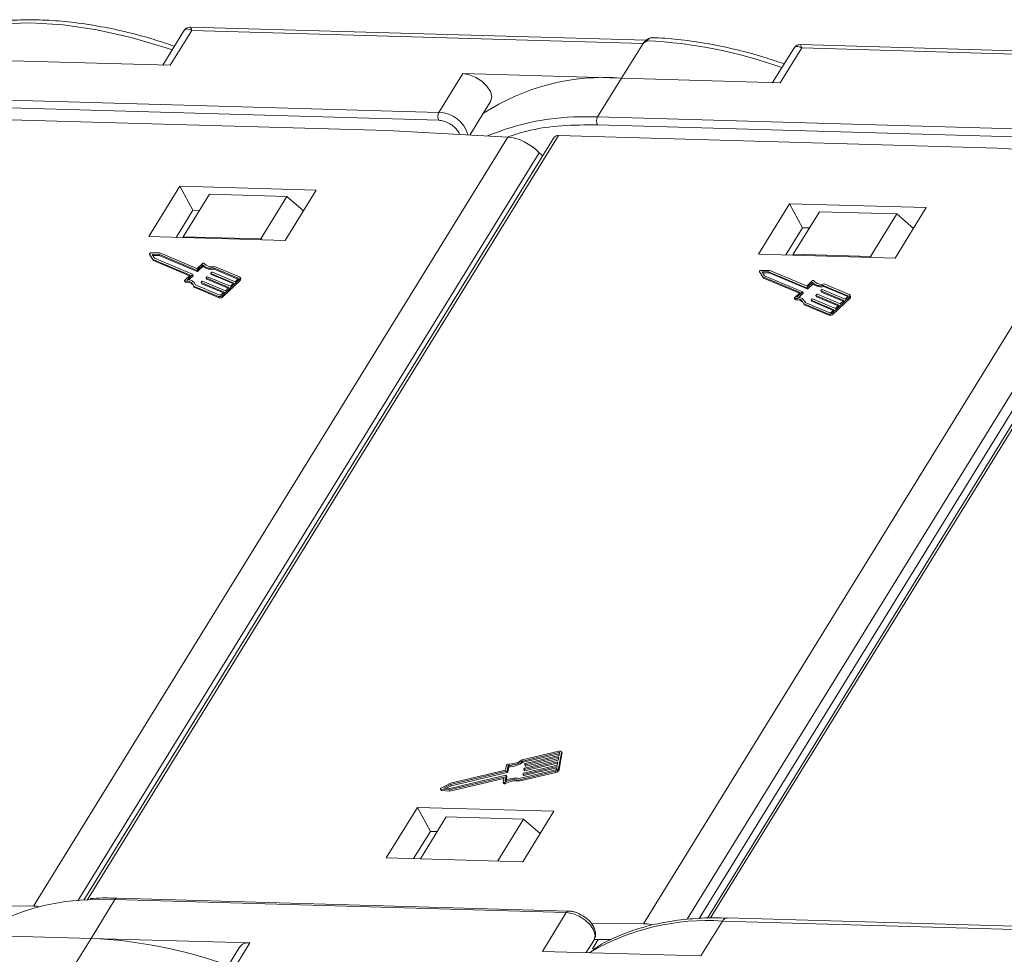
# Model space of a CAD drawing. Header units: millimetres. Extents: x 2854 to 4324, y 357 to 1390.
# Tile 36 of 45: x 3788 to 3849, y 1271 to 1329. Entities that reach past the tile are written whole.
import ezdxf

# ---------------------------------------------------------------- set-up
doc = ezdxf.new("R2010")
doc.units = ezdxf.units.MM

msp = doc.modelspace()

# ---------------------------------------------------------------- linework, layer by layer
at = {"color": 7, "linetype": 'Continuous', "lineweight": 15}
for p, q in [((3826.923, 1327.929), (3798.322, 1328.751)), ((3797.9, 1328.517), (3796.575, 1326.368)), ((3797.048, 1326.355), (3798.398, 1328.544)), ((3798.398, 1328.544), (3826.718, 1327.73)), ((3826.718, 1327.73), (3825.369, 1325.54)), ((3826.957, 1327.896), (3826.718, 1327.73)), ((3836.177, 1327.416), (3834.852, 1325.268)), ((3835.325, 1325.254), (3836.675, 1327.443)), ((3865.2, 1326.829), (3836.599, 1327.651)), ((3836.675, 1327.443), (3864.995, 1326.629)), ((3787.092, 1326.641), (3797.048, 1326.355)), ((3815.412, 1325.827), (3813.912, 1323.394)), ((3825.369, 1325.54), (3815.412, 1325.827)), ((3823.869, 1323.108), (3825.369, 1325.54)), ((3825.369, 1325.54), (3835.325, 1325.254)), ((3785.578, 1323.713), (3813.898, 1322.899)), ((3813.912, 1323.394), (3785.592, 1324.208)), ((3815.844, 1321.973), (3817.146, 1324.086)), ((3823.869, 1323.108), (3823.163, 1323.117)), ((3852.189, 1322.294), (3823.869, 1323.108)), ((3783.134, 1323.041), (3810.688, 1322.249)), ((3823.855, 1322.613), (3852.175, 1321.799)), ((3818.236, 1321.845), (3788.47, 1273.56)), ((3821.151, 1321.832), (3791.625, 1273.935)), ((3791.825, 1273.947), (3821.411, 1321.94)), ((3810.688, 1322.249), (3818.236, 1321.845)), ((3821.411, 1321.94), (3848.965, 1321.148)), ((3791.243, 1273.905), (3820.192, 1320.866)), ((3856.512, 1320.745), (3826.747, 1272.46)), ((3860.285, 1320.707), (3830.762, 1272.815)), ((3830.961, 1272.826), (3860.545, 1320.815)), ((3848.965, 1321.148), (3856.512, 1320.745)), ((3829.481, 1272.741), (3858.469, 1319.765)), ((3859.034, 1319.496), (3830.239, 1272.785)), ((3797.642, 1318.762), (3795.693, 1315.599)), ((3806.212, 1318.515), (3797.642, 1318.762)), ((3797.642, 1318.762), (3798.457, 1317.253)), ((3799.515, 1318.262), (3797.865, 1315.586)), ((3804.371, 1318.123), (3799.515, 1318.262)), ((3802.721, 1315.447), (3804.371, 1318.123)), ((3804.262, 1315.353), (3806.212, 1318.515)), ((3804.371, 1318.123), (3805.408, 1317.212)), ((3835.919, 1317.661), (3833.97, 1314.499)), ((3844.489, 1317.415), (3835.919, 1317.661)), ((3835.919, 1317.661), (3836.733, 1316.152)), ((3798.457, 1317.253), (3797.407, 1315.55)), ((3798.885, 1317.24), (3798.457, 1317.253)), ((3837.792, 1317.162), (3836.142, 1314.486)), ((3842.648, 1317.022), (3837.792, 1317.162)), ((3840.998, 1314.346), (3842.648, 1317.022)), ((3842.539, 1314.253), (3844.489, 1317.415)), ((3842.648, 1317.022), (3843.685, 1316.111)), ((3836.733, 1316.152), (3835.684, 1314.45)), ((3837.162, 1316.14), (3836.733, 1316.152)), ((3795.693, 1315.599), (3804.262, 1315.353)), ((3797.865, 1315.586), (3797.861, 1315.537)), ((3802.721, 1315.447), (3797.865, 1315.586)), ((3802.78, 1315.396), (3802.721, 1315.447)), ((3795.751, 1314.494), (3795.792, 1314.419)), ((3795.752, 1314.493), (3795.954, 1314.165)), ((3795.793, 1314.417), (3795.752, 1314.493)), ((3795.792, 1314.419), (3795.793, 1314.417)), ((3795.793, 1314.417), (3795.995, 1314.09)), ((3796.39, 1314.577), (3795.832, 1314.569)), ((3796.319, 1314.488), (3795.909, 1314.482)), ((3795.909, 1314.482), (3796.057, 1314.241)), ((3795.955, 1314.406), (3796.359, 1314.412)), ((3798.701, 1313.486), (3796.319, 1314.488)), ((3796.359, 1314.412), (3796.319, 1314.488)), ((3796.359, 1314.412), (3798.742, 1313.41)), ((3798.709, 1313.601), (3796.39, 1314.577)), ((3833.97, 1314.499), (3842.539, 1314.253)), ((3836.142, 1314.486), (3836.138, 1314.437)), ((3840.998, 1314.346), (3836.142, 1314.486)), ((3795.954, 1314.165), (3798.294, 1313.181)), ((3795.995, 1314.09), (3795.954, 1314.165)), ((3795.995, 1314.09), (3798.251, 1313.141)), ((3796.057, 1314.241), (3798.44, 1313.239)), ((3799.08, 1313.816), (3798.743, 1313.498)), ((3799.066, 1313.911), (3798.751, 1313.614)), ((3799.12, 1313.741), (3799.08, 1313.816)), ((3799.168, 1313.915), (3799.162, 1313.925)), ((3799.162, 1313.925), (3799.168, 1313.915)), ((3841.056, 1314.295), (3840.998, 1314.346)), ((3798.294, 1313.181), (3797.956, 1312.863)), ((3798.438, 1313.21), (3798.101, 1312.892)), ((3798.479, 1313.134), (3798.438, 1313.21)), ((3798.487, 1313.158), (3798.446, 1313.233)), ((3798.742, 1313.41), (3798.701, 1313.486)), ((3798.784, 1313.423), (3798.743, 1313.498)), ((3798.784, 1313.423), (3799.12, 1313.741)), ((3799.595, 1313.291), (3799.635, 1313.216)), ((3801.035, 1312.683), (3799.601, 1313.286)), ((3799.642, 1313.21), (3799.601, 1313.286)), ((3799.603, 1313.315), (3799.647, 1313.356)), ((3799.642, 1313.21), (3800.992, 1312.643)), ((3799.688, 1313.368), (3801.122, 1312.765)), ((3801.3, 1312.988), (3799.756, 1313.637)), ((3799.797, 1313.561), (3799.756, 1313.637)), ((3799.797, 1313.561), (3801.297, 1312.931)), ((3801.387, 1313.07), (3799.819, 1313.73)), ((3834.028, 1313.394), (3834.069, 1313.318)), ((3834.029, 1313.393), (3834.231, 1313.065)), ((3834.069, 1313.317), (3834.029, 1313.393)), ((3834.069, 1313.318), (3834.069, 1313.317)), ((3834.069, 1313.317), (3834.271, 1312.989)), ((3834.666, 1313.477), (3834.109, 1313.468)), ((3834.595, 1313.387), (3834.185, 1313.381)), ((3834.185, 1313.381), (3834.334, 1313.14)), ((3834.232, 1313.306), (3834.636, 1313.312)), ((3836.978, 1312.385), (3834.595, 1313.387)), ((3834.636, 1313.312), (3834.595, 1313.387)), ((3834.636, 1313.312), (3837.019, 1312.31)), ((3836.986, 1312.501), (3834.666, 1313.477)), ((3797.94, 1312.816), (3797.981, 1312.741)), ((3798.014, 1312.727), (3797.974, 1312.802)), ((3798.212, 1312.882), (3798.479, 1313.134)), ((3798.631, 1312.579), (3798.59, 1312.655)), ((3798.623, 1312.567), (3800.167, 1311.917)), ((3798.985, 1312.715), (3799.025, 1312.64)), ((3800.425, 1312.107), (3798.991, 1312.71)), ((3799.032, 1312.634), (3798.991, 1312.71)), ((3798.993, 1312.738), (3799.037, 1312.78)), ((3799.032, 1312.634), (3800.382, 1312.066)), ((3799.078, 1312.792), (3800.512, 1312.189)), ((3799.29, 1313.003), (3799.33, 1312.928)), ((3800.73, 1312.395), (3799.296, 1312.998)), ((3799.337, 1312.922), (3799.296, 1312.998)), ((3799.298, 1313.027), (3799.342, 1313.068)), ((3799.337, 1312.922), (3800.687, 1312.354)), ((3799.383, 1313.08), (3800.817, 1312.477)), ((3800.33, 1311.909), (3801.375, 1312.897)), ((3800.37, 1311.833), (3801.416, 1312.821)), ((3800.817, 1312.477), (3801.035, 1312.683)), ((3801.122, 1312.765), (3801.296, 1312.93)), ((3801.315, 1312.96), (3801.3, 1312.988)), ((3801.375, 1312.897), (3801.416, 1312.821)), ((3801.466, 1312.962), (3801.425, 1313.037)), ((3834.231, 1313.065), (3836.57, 1312.081)), ((3834.271, 1312.989), (3834.231, 1313.065)), ((3834.271, 1312.989), (3836.528, 1312.041)), ((3834.334, 1313.14), (3836.717, 1312.138)), ((3837.357, 1312.716), (3837.02, 1312.398)), ((3837.343, 1312.811), (3837.028, 1312.513)), ((3837.061, 1312.322), (3837.397, 1312.64)), ((3837.397, 1312.64), (3837.357, 1312.716)), ((3837.444, 1312.814), (3837.439, 1312.825)), ((3837.439, 1312.824), (3837.444, 1312.815)), ((3839.664, 1311.97), (3838.096, 1312.629)), ((3798.512, 1312.495), (3800.08, 1311.835)), ((3798.552, 1312.419), (3798.512, 1312.495)), ((3798.552, 1312.419), (3800.121, 1311.76)), ((3800.25, 1311.942), (3800.425, 1312.107)), ((3800.512, 1312.189), (3800.73, 1312.395)), ((3836.57, 1312.081), (3836.233, 1311.763)), ((3836.715, 1312.109), (3836.378, 1311.791)), ((3836.489, 1311.782), (3836.756, 1312.034)), ((3836.756, 1312.034), (3836.715, 1312.109)), ((3836.764, 1312.057), (3836.723, 1312.133)), ((3837.019, 1312.31), (3836.978, 1312.385)), ((3837.061, 1312.322), (3837.02, 1312.398)), ((3837.575, 1311.926), (3837.618, 1311.967)), ((3837.66, 1311.98), (3839.094, 1311.377)), ((3837.872, 1312.191), (3837.912, 1312.115)), ((3839.312, 1311.583), (3837.878, 1312.185)), ((3837.919, 1312.11), (3837.878, 1312.185)), ((3837.88, 1312.214), (3837.923, 1312.256)), ((3837.919, 1312.11), (3839.269, 1311.542)), ((3837.965, 1312.268), (3839.399, 1311.665)), ((3839.577, 1311.887), (3838.033, 1312.537)), ((3838.074, 1312.461), (3838.033, 1312.537)), ((3838.074, 1312.461), (3839.574, 1311.83)), ((3839.743, 1311.862), (3839.702, 1311.937)), ((3800.08, 1311.835), (3800.121, 1311.76)), ((3800.37, 1311.833), (3800.33, 1311.909)), ((3836.217, 1311.716), (3836.257, 1311.64)), ((3836.291, 1311.626), (3836.251, 1311.702)), ((3836.788, 1311.394), (3838.357, 1310.735)), ((3836.829, 1311.319), (3836.788, 1311.394)), ((3836.829, 1311.319), (3838.398, 1310.659)), ((3836.907, 1311.479), (3836.867, 1311.554)), ((3836.9, 1311.466), (3838.444, 1310.817)), ((3837.262, 1311.615), (3837.302, 1311.539)), ((3838.702, 1311.006), (3837.268, 1311.609)), ((3837.309, 1311.534), (3837.268, 1311.609)), ((3837.27, 1311.638), (3837.313, 1311.679)), ((3837.309, 1311.534), (3838.659, 1310.966)), ((3837.355, 1311.692), (3838.789, 1311.089)), ((3837.567, 1311.903), (3837.607, 1311.827)), ((3839.007, 1311.294), (3837.573, 1311.897)), ((3837.614, 1311.822), (3837.573, 1311.897)), ((3837.614, 1311.822), (3838.964, 1311.254)), ((3838.606, 1310.808), (3839.652, 1311.796)), ((3838.647, 1310.733), (3839.693, 1311.721)), ((3839.094, 1311.377), (3839.312, 1311.583)), ((3839.399, 1311.665), (3839.573, 1311.829)), ((3839.592, 1311.86), (3839.577, 1311.887)), ((3839.652, 1311.796), (3839.693, 1311.721)), ((3838.357, 1310.735), (3838.398, 1310.659)), ((3838.527, 1310.842), (3838.702, 1311.006)), ((3838.647, 1310.733), (3838.606, 1310.808)), ((3838.789, 1311.089), (3839.007, 1311.294)), ((3821.44, 1283.293), (3819.127, 1282.745)), ((3819.148, 1282.669), (3821.425, 1283.208)), ((3819.189, 1282.593), (3821.465, 1283.133)), ((3819.314, 1282.426), (3821.428, 1282.927)), ((3821.444, 1283.011), (3819.33, 1282.51)), ((3821.428, 1282.927), (3821.389, 1282.716)), ((3821.404, 1282.195), (3821.592, 1283.208)), ((3821.465, 1283.133), (3821.425, 1283.208)), ((3821.475, 1283.18), (3821.444, 1283.011)), ((3821.445, 1282.12), (3821.632, 1283.132)), ((3821.626, 1283.182), (3821.585, 1283.257)), ((3821.592, 1283.208), (3821.632, 1283.132)), ((3818.145, 1282.421), (3818.085, 1282.094)), ((3818.19, 1282.059), (3818.25, 1282.385)), ((3818.231, 1281.983), (3818.291, 1282.309)), ((3818.25, 1282.385), (3818.291, 1282.309)), ((3819.148, 1282.669), (3819.189, 1282.593)), ((3819.205, 1281.835), (3821.319, 1282.336)), ((3821.334, 1282.421), (3819.22, 1281.92)), ((3819.259, 1282.131), (3821.374, 1282.632)), ((3821.389, 1282.716), (3819.275, 1282.215)), ((3819.297, 1282.482), (3819.289, 1282.44)), ((3819.29, 1282.432), (3819.331, 1282.356)), ((3819.3, 1282.055), (3821.357, 1282.543)), ((3819.314, 1282.426), (3819.355, 1282.35)), ((3819.355, 1282.35), (3821.412, 1282.838)), ((3821.319, 1282.336), (3821.288, 1282.167)), ((3821.374, 1282.632), (3821.334, 1282.421)), ((3814.557, 1280.855), (3817.978, 1281.666)), ((3818.11, 1281.778), (3814.596, 1280.945)), ((3818.085, 1282.094), (3814.635, 1281.277)), ((3814.643, 1281.198), (3818.157, 1282.031)), ((3814.684, 1281.123), (3818.197, 1281.955)), ((3817.998, 1281.627), (3817.978, 1281.666)), ((3818.075, 1281.437), (3818.135, 1281.763)), ((3818.175, 1281.696), (3818.134, 1281.772)), ((3818.134, 1281.465), (3818.176, 1281.688)), ((3818.135, 1281.763), (3818.176, 1281.688)), ((3818.157, 1282.031), (3818.197, 1281.955)), ((3818.231, 1281.983), (3818.19, 1282.059)), ((3818.893, 1281.479), (3821.206, 1282.027)), ((3818.933, 1281.404), (3821.247, 1281.952)), ((3821.221, 1282.111), (3818.945, 1281.572)), ((3819.187, 1281.892), (3819.179, 1281.849)), ((3819.181, 1281.841), (3819.221, 1281.766)), ((3819.205, 1281.835), (3819.245, 1281.76)), ((3819.242, 1282.187), (3819.234, 1282.145)), ((3819.235, 1282.137), (3819.276, 1282.061)), ((3819.245, 1281.76), (3821.302, 1282.247)), ((3819.259, 1282.131), (3819.3, 1282.055)), ((3821.206, 1282.027), (3821.247, 1281.952)), ((3821.445, 1282.12), (3821.404, 1282.195)), ((3814.635, 1281.277), (3814.043, 1280.972)), ((3814.208, 1280.974), (3814.643, 1281.198)), ((3814.371, 1280.962), (3814.684, 1281.123)), ((3814.597, 1280.78), (3817.99, 1281.583)), ((3814.643, 1281.198), (3814.684, 1281.123)), ((3818.003, 1281.651), (3817.946, 1281.346)), ((3817.948, 1281.33), (3817.989, 1281.254)), ((3818.063, 1281.252), (3818.023, 1281.328)), ((3818.933, 1281.404), (3818.893, 1281.479)), ((3814.002, 1280.908), (3814.043, 1280.833)), ((3814.029, 1280.894), (3814.557, 1280.855)), ((3814.069, 1280.819), (3814.029, 1280.894)), ((3814.069, 1280.819), (3814.597, 1280.78)), ((3814.596, 1280.945), (3814.208, 1280.974)), ((3814.597, 1280.78), (3814.557, 1280.855)), ((3812.556, 1279.762), (3810.606, 1276.599)), ((3821.125, 1279.515), (3812.556, 1279.762)), ((3812.556, 1279.762), (3813.37, 1278.253)), ((3819.176, 1276.353), (3821.125, 1279.515)), ((3814.368, 1279.165), (3812.749, 1276.538)), ((3814.368, 1279.165), (3819.224, 1279.025)), ((3817.605, 1276.398), (3819.224, 1279.025)), ((3819.224, 1279.025), (3820.262, 1278.114)), ((3812.32, 1276.55), (3813.37, 1278.253)), ((3813.37, 1278.253), (3813.798, 1278.24)), ((3810.606, 1276.599), (3819.176, 1276.353)), ((3791.859, 1273.949), (3793.577, 1273.97)), ((3792.078, 1271.537), (3793.577, 1273.97)), ((3793.577, 1273.97), (3821.897, 1273.155)), ((3822.043, 1273.254), (3793.723, 1274.068)), ((3788.47, 1273.56), (3785.203, 1273.576)), ((3821.897, 1273.155), (3820.398, 1270.723)), ((3826.747, 1272.46), (3823.48, 1272.475)), ((3830.355, 1270.437), (3831.704, 1272.626)), ((3831.704, 1272.626), (3883.692, 1271.131)), ((3883.984, 1271.328), (3831.996, 1272.823)), ((3832.004, 1272.822), (3831.996, 1272.823)), ((3782.121, 1271.823), (3792.078, 1271.537)), ((3792.078, 1271.537), (3790.728, 1269.348)), ((3802.035, 1271.251), (3792.078, 1271.537)), ((3800.685, 1269.061), (3802.035, 1271.251)), ((3823.157, 1270.644), (3823.632, 1271.415)), ((3823.912, 1271.47), (3823.548, 1270.879)), ((3824.735, 1271.466), (3823.644, 1271.471)), ((3801.386, 1270.979), (3799.885, 1268.546)), ((3820.398, 1270.723), (3830.355, 1270.437))]:
    msp.add_line(p, q, dxfattribs=at)
at = {"color": 7, "linetype": 'Continuous', "lineweight": 15, "flags": 128}
for points in [[(3797.158, 1327.314), (3796.792, 1327.439), (3794.593, 1328.096), (3792.428, 1328.58), (3790.319, 1328.886), (3788.29, 1329.01), (3786.363, 1328.951), (3784.559, 1328.709), (3782.896, 1328.288), (3781.394, 1327.692), (3780.068, 1326.926)], [(3826.957, 1327.896), (3826.944, 1327.904), (3826.932, 1327.91), (3826.922, 1327.914), (3826.913, 1327.916), (3826.905, 1327.915), (3826.899, 1327.912), (3826.899, 1327.912)], [(3817.146, 1324.086), (3817.166, 1324.121), (3817.219, 1324.393), (3817.135, 1324.711), (3816.925, 1325.04), (3816.61, 1325.346), (3816.225, 1325.596), (3815.811, 1325.762), (3815.412, 1325.827)], [(3795.752, 1314.493), (3795.749, 1314.503), (3795.75, 1314.515), (3795.757, 1314.528), (3795.768, 1314.541), (3795.782, 1314.552), (3795.799, 1314.561), (3795.816, 1314.567), (3795.832, 1314.569)], [(3799.066, 1313.911), (3799.078, 1313.921), (3799.092, 1313.929), (3799.107, 1313.935), (3799.122, 1313.938), (3799.135, 1313.939), (3799.147, 1313.937), (3799.156, 1313.932), (3799.162, 1313.925)], [(3798.44, 1313.239), (3798.443, 1313.237), (3798.446, 1313.234), (3798.447, 1313.231), (3798.448, 1313.227), (3798.447, 1313.223), (3798.445, 1313.218), (3798.442, 1313.214), (3798.438, 1313.21)], [(3799.601, 1313.286), (3799.598, 1313.288), (3799.595, 1313.291), (3799.594, 1313.294), (3799.593, 1313.298), (3799.594, 1313.302), (3799.596, 1313.306), (3799.599, 1313.311), (3799.603, 1313.315)], [(3834.029, 1313.393), (3834.026, 1313.403), (3834.027, 1313.415), (3834.034, 1313.428), (3834.045, 1313.441), (3834.059, 1313.452), (3834.075, 1313.461), (3834.093, 1313.466), (3834.109, 1313.468)], [(3797.974, 1312.802), (3797.961, 1312.803), (3797.95, 1312.806), (3797.942, 1312.812), (3797.938, 1312.82), (3797.937, 1312.83), (3797.94, 1312.841), (3797.947, 1312.852), (3797.956, 1312.863)], [(3798.64, 1312.56), (3798.64, 1312.561), (3798.631, 1312.579)], [(3798.991, 1312.71), (3798.988, 1312.712), (3798.985, 1312.714), (3798.984, 1312.718), (3798.983, 1312.721), (3798.984, 1312.726), (3798.986, 1312.73), (3798.989, 1312.734), (3798.993, 1312.738)], [(3799.296, 1312.998), (3799.293, 1313), (3799.29, 1313.002), (3799.289, 1313.006), (3799.288, 1313.01), (3799.289, 1313.014), (3799.291, 1313.018), (3799.294, 1313.022), (3799.298, 1313.027)], [(3801.296, 1312.93), (3801.304, 1312.938), (3801.31, 1312.947), (3801.314, 1312.956), (3801.315, 1312.964), (3801.315, 1312.971), (3801.312, 1312.978), (3801.307, 1312.984), (3801.3, 1312.988)], [(3801.387, 1313.07), (3801.408, 1313.058), (3801.423, 1313.041), (3801.431, 1313.021), (3801.433, 1312.999), (3801.428, 1312.974), (3801.416, 1312.948), (3801.398, 1312.922), (3801.375, 1312.897)], [(3837.343, 1312.811), (3837.355, 1312.821), (3837.369, 1312.829), (3837.384, 1312.835), (3837.398, 1312.838), (3837.412, 1312.839), (3837.424, 1312.836), (3837.433, 1312.832), (3837.439, 1312.824)], [(3836.717, 1312.138), (3836.72, 1312.136), (3836.723, 1312.134), (3836.724, 1312.13), (3836.724, 1312.126), (3836.724, 1312.122), (3836.722, 1312.118), (3836.719, 1312.114), (3836.715, 1312.109)], [(3837.878, 1312.185), (3837.874, 1312.187), (3837.872, 1312.19), (3837.871, 1312.194), (3837.87, 1312.197), (3837.871, 1312.202), (3837.873, 1312.206), (3837.876, 1312.21), (3837.88, 1312.214)], [(3839.664, 1311.97), (3839.685, 1311.957), (3839.7, 1311.941), (3839.708, 1311.921), (3839.71, 1311.898), (3839.705, 1311.873), (3839.693, 1311.847), (3839.675, 1311.821), (3839.652, 1311.796)], [(3836.251, 1311.702), (3836.238, 1311.702), (3836.227, 1311.706), (3836.219, 1311.712), (3836.215, 1311.72), (3836.214, 1311.73), (3836.217, 1311.741), (3836.224, 1311.752), (3836.233, 1311.763)], [(3836.917, 1311.459), (3836.917, 1311.46), (3836.907, 1311.479)], [(3837.268, 1311.609), (3837.264, 1311.611), (3837.262, 1311.614), (3837.261, 1311.617), (3837.26, 1311.621), (3837.261, 1311.625), (3837.263, 1311.63), (3837.266, 1311.634), (3837.27, 1311.638)], [(3837.573, 1311.897), (3837.569, 1311.899), (3837.567, 1311.902), (3837.566, 1311.905), (3837.565, 1311.909), (3837.566, 1311.913), (3837.568, 1311.918), (3837.571, 1311.922), (3837.575, 1311.926)], [(3839.573, 1311.829), (3839.581, 1311.838), (3839.587, 1311.847), (3839.59, 1311.855), (3839.592, 1311.863), (3839.592, 1311.871), (3839.589, 1311.878), (3839.584, 1311.883), (3839.577, 1311.887)], [(3821.425, 1283.208), (3821.436, 1283.21), (3821.446, 1283.21), (3821.456, 1283.209), (3821.464, 1283.206), (3821.47, 1283.201), (3821.474, 1283.195), (3821.475, 1283.188), (3821.475, 1283.18)], [(3821.44, 1283.293), (3821.474, 1283.298), (3821.505, 1283.299), (3821.533, 1283.294), (3821.557, 1283.285), (3821.575, 1283.271), (3821.587, 1283.253), (3821.593, 1283.232), (3821.592, 1283.208)], [(3819.289, 1282.44), (3819.289, 1282.436), (3819.29, 1282.433), (3819.292, 1282.43), (3819.295, 1282.427), (3819.299, 1282.426), (3819.303, 1282.425), (3819.308, 1282.425), (3819.314, 1282.426)], [(3817.978, 1281.666), (3817.983, 1281.666), (3817.988, 1281.667), (3817.993, 1281.666), (3817.997, 1281.664), (3818, 1281.662), (3818.002, 1281.659), (3818.003, 1281.655), (3818.003, 1281.651)], [(3818.135, 1281.763), (3818.135, 1281.767), (3818.134, 1281.771), (3818.132, 1281.774), (3818.129, 1281.776), (3818.125, 1281.778), (3818.121, 1281.779), (3818.115, 1281.779), (3818.11, 1281.778)], [(3819.179, 1281.849), (3819.179, 1281.845), (3819.18, 1281.842), (3819.182, 1281.839), (3819.185, 1281.837), (3819.189, 1281.835), (3819.194, 1281.834), (3819.199, 1281.834), (3819.205, 1281.835)], [(3819.234, 1282.145), (3819.234, 1282.141), (3819.235, 1282.137), (3819.237, 1282.134), (3819.24, 1282.132), (3819.244, 1282.13), (3819.249, 1282.13), (3819.254, 1282.13), (3819.259, 1282.131)], [(3818.023, 1281.328), (3818.008, 1281.321), (3817.993, 1281.317), (3817.979, 1281.315), (3817.967, 1281.317), (3817.957, 1281.321), (3817.95, 1281.327), (3817.946, 1281.336), (3817.946, 1281.346)], [(3817.989, 1281.254), (3817.991, 1281.252), (3817.998, 1281.245), (3818.008, 1281.241), (3818.02, 1281.24), (3818.034, 1281.242), (3818.049, 1281.246), (3818.063, 1281.252)], [(3814.029, 1280.894), (3814.015, 1280.897), (3814.006, 1280.904), (3814, 1280.913), (3814, 1280.925), (3814.005, 1280.938), (3814.014, 1280.95), (3814.027, 1280.962), (3814.043, 1280.972)], [(3821.897, 1273.155), (3822.296, 1273.091), (3822.711, 1272.925), (3823.096, 1272.675), (3823.411, 1272.369), (3823.621, 1272.039), (3823.704, 1271.722), (3823.652, 1271.45), (3823.632, 1271.415)], [(3831.996, 1272.823), (3831.996, 1272.823), (3831.917, 1272.811), (3831.84, 1272.774), (3831.768, 1272.711), (3831.704, 1272.626)], [(3823.345, 1270.638), (3823.353, 1270.643), (3823.438, 1270.699)]]:
    msp.add_lwpolyline(points, dxfattribs=at)
at = {"color": 7, "linetype": 'Continuous', "lineweight": 15}
for centre, radius, start, end in [((3825.561, 1298.798), 29.131, 70.1967, 87.25372), ((3824.252, 1311.781), 13.805, 85.36159, 123.29608), ((3814.382, 1323.133), 0.538, 150.95613, 205.74517), ((3813.874, 1321.485), 1.909, 15.00955, 88.85439), ((3822.935, 1307.679), 15.439, 89.1542, 112.78373), ((3824.339, 1322.847), 0.538, 150.95613, 205.74517), ((3821.375, 1321.661), 0.282, 82.73307, 142.65777), ((3820.863, 1321.522), 0.939, 224.37893, 243.40631), ((3799.571, 1314.305), 0.693, 224.85727, 285.46591), ((3799.627, 1314.286), 0.588, 217.86047, 289.03364), ((3798.711, 1313.528), 0.0436, 256.65876, 316.22204), ((3798.72, 1313.644), 0.0436, 256.65876, 316.22204), ((3798.752, 1313.453), 0.0436, 256.65876, 316.22204), ((3799.612, 1314.23), 0.693, 224.85727, 285.46591), ((3799.646, 1313.222), 0.0121, 209.18743, 249.41863), ((3799.678, 1313.326), 0.0436, 76.65876, 136.22204), ((3798.074, 1312.354), 0.459, 17.87163, 102.66726), ((3798.008, 1312.76), 0.0337, 214.61981, 280.50709), ((3798.092, 1312.185), 0.547, 42.50939, 98.19588), ((3798.156, 1312.398), 0.497, 19.88446, 96.34019), ((3798.467, 1313.152), 0.021, 304.18773, 16.79947), ((3799.036, 1312.645), 0.0121, 209.18743, 249.41863), ((3799.068, 1312.749), 0.0436, 76.65876, 136.22204), ((3799.341, 1312.934), 0.0121, 209.18743, 249.41863), ((3799.373, 1313.038), 0.0436, 76.65876, 136.22204), ((3801.345, 1312.926), 0.126, 304.18773, 16.79947), ((3837.848, 1313.205), 0.693, 224.85727, 285.46591), ((3837.889, 1313.129), 0.693, 224.85727, 285.46591), ((3837.904, 1313.186), 0.588, 217.86047, 289.03364), ((3800.187, 1312.002), 0.0872, 256.65876, 316.22204), ((3836.744, 1312.051), 0.021, 304.18773, 16.79947), ((3836.988, 1312.428), 0.0436, 256.65876, 316.22204), ((3836.996, 1312.543), 0.0436, 256.65876, 316.22204), ((3837.029, 1312.352), 0.0436, 256.65876, 316.22204), ((3837.65, 1311.937), 0.0436, 76.65876, 136.22204), ((3837.923, 1312.121), 0.0121, 209.18743, 249.41863), ((3837.955, 1312.225), 0.0436, 76.65876, 136.22204), ((3800.141, 1312.09), 0.262, 256.65876, 316.22204), ((3800.181, 1312.014), 0.262, 256.65876, 316.22204), ((3836.351, 1311.253), 0.459, 17.87163, 102.66726), ((3836.285, 1311.659), 0.0337, 214.61981, 280.50709), ((3836.369, 1311.085), 0.547, 42.50939, 98.19588), ((3836.433, 1311.297), 0.497, 19.88446, 96.34019), ((3837.313, 1311.545), 0.0121, 209.18743, 249.41863), ((3837.345, 1311.649), 0.0436, 76.65876, 136.22204), ((3837.618, 1311.833), 0.0121, 209.18743, 249.41863), ((3839.622, 1311.825), 0.126, 304.18773, 16.79947), ((3838.417, 1310.989), 0.262, 256.65876, 316.22204), ((3838.458, 1310.914), 0.262, 256.65876, 316.22204), ((3838.464, 1310.902), 0.0872, 256.65876, 316.22204), ((3821.562, 1283.148), 0.0725, 347.28267, 27.51386), ((3818.229, 1282.389), 0.0895, 85.73675, 159.43857), ((3818.309, 1283.859), 1.383, 266.96732, 306.27921), ((3818.233, 1284.001), 1.616, 270.62184, 304.50109), ((3818.273, 1283.925), 1.616, 270.62184, 304.50109), ((3819.338, 1282.467), 0.0436, 100.47925, 160.04254), ((3819.347, 1282.37), 0.021, 219.90183, 292.51357), ((3818.149, 1282.074), 0.0436, 280.47925, 340.04254), ((3818.164, 1281.691), 0.0121, 347.28267, 27.51386), ((3818.19, 1281.998), 0.0436, 280.47925, 340.04254), ((3819.228, 1281.877), 0.0436, 100.47925, 160.04254), ((3819.237, 1281.779), 0.021, 219.90183, 292.51357), ((3819.283, 1282.172), 0.0436, 100.47925, 160.04254), ((3819.292, 1282.075), 0.021, 219.90183, 292.51357), ((3821.158, 1282.284), 0.262, 280.47925, 340.04254), ((3821.206, 1282.197), 0.0872, 280.47925, 340.04254), ((3821.199, 1282.209), 0.262, 280.47925, 340.04254), ((3818.647, 1280.317), 1.188, 78.0397, 121.68332), ((3818.687, 1280.242), 1.188, 78.0397, 121.68332), ((3818.701, 1280.268), 1.326, 79.41771, 118.19154), ((3814.068, 1280.849), 0.0299, 212.24433, 271.76784), ((3792.156, 1260.846), 13.107, 91.29889, 123.70913), ((3793.736, 1273.892), 0.176, 94.04353, 153.96822), ((3822.05, 1273.087), 0.167, 91.72755, 155.67057), ((3830.742, 1258.06), 14.598, 86.22155, 120.02369), ((3790.71, 1241.863), 29.706, 70.37766, 87.36022), ((3801.932, 1270.585), 0.674, 81.23173, 144.1591)]:
    msp.add_arc(centre, radius, start, end, dxfattribs=at)
for centre, major_axis, ratio, start_param, end_param in [((3818.996, 1320.437), (-1.644, 1.068), 0.560949, 4.308917, 5.511142), ((3789.23, 1272.152), (-1.694, 0.987), 0.593358, 5.251528, 5.483017), ((3827.507, 1271.051), (-1.694, 0.987), 0.593358, 5.19408, 5.483017)]:
    msp.add_ellipse(centre, major_axis=major_axis, ratio=ratio, start_param=start_param, end_param=end_param, dxfattribs=at)
for points, knots in [([(3797.303, 1327.549), (3796.879, 1327.693), (3795.899, 1328.026), (3794.364, 1328.437), (3792.703, 1328.797), (3791.05, 1329.051), (3789.422, 1329.196), (3787.836, 1329.226), (3786.304, 1329.138), (3784.839, 1328.929), (3783.45, 1328.6), (3782.154, 1328.141), (3781.06, 1327.63), (3780.457, 1327.218), (3780.208, 1327.048)], [0, 0, 0, 0, 0.063636, 0.146679, 0.231293, 0.317058, 0.403683, 0.490981, 0.578842, 0.667217, 0.756124, 0.845654, 0.935986, 1, 1, 1, 1]), ([(3798.398, 1328.544), (3798.287, 1328.589), (3798.116, 1328.66), (3797.96, 1328.607), (3797.903, 1328.517), (3797.877, 1328.476)], [0, 0, 0, 0, 0.498413, 0.772928, 1, 1, 1, 1]), ([(3798.32, 1328.751), (3798.269, 1328.748), (3798.182, 1328.744), (3798.035, 1328.677), (3797.968, 1328.601), (3797.931, 1328.559)], [0, 0, 0, 0, 0.389383, 0.666862, 1, 1, 1, 1]), ([(3798.321, 1328.746), (3798.321, 1328.748), (3798.321, 1328.767), (3798.339, 1328.701), (3798.378, 1328.596), (3798.398, 1328.544)], [0, 0, 0, 0, 0.044563, 0.521846, 1, 1, 1, 1]), ([(3827.287, 1328.087), (3827.253, 1328.085), (3827.178, 1328.08), (3827.043, 1328.023), (3826.954, 1327.954), (3826.899, 1327.912)], [0, 0, 0, 0, 0.248163, 0.537272, 1, 1, 1, 1]), ([(3827.321, 1328.087), (3827.317, 1328.088), (3827.286, 1328.098), (3827.221, 1328.079), (3827.131, 1328.041), (3827.043, 1327.977), (3826.984, 1327.921), (3826.957, 1327.896)], [0, 0, 0, 0, 0.033992, 0.286482, 0.532876, 0.786159, 1, 1, 1, 1]), ([(3835.576, 1326.442), (3835.148, 1326.588), (3834.165, 1326.921), (3832.628, 1327.333), (3830.965, 1327.695), (3829.316, 1327.941), (3828.094, 1328.07), (3827.446, 1328.078), (3827.32, 1328.079)], [0, 0, 0, 0, 0.150883, 0.346279, 0.545372, 0.747172, 0.950998, 1, 1, 1, 1]), ([(3826.905, 1327.915), (3826.894, 1327.908), (3826.874, 1327.893), (3826.854, 1327.878), (3826.844, 1327.87)], [0, 0, 0, 0, 0.518796, 1, 1, 1, 1]), ([(3836.675, 1327.443), (3836.564, 1327.489), (3836.392, 1327.56), (3836.237, 1327.507), (3836.18, 1327.417), (3836.154, 1327.376)], [0, 0, 0, 0, 0.498413, 0.772928, 1, 1, 1, 1]), ([(3836.597, 1327.651), (3836.546, 1327.648), (3836.459, 1327.643), (3836.312, 1327.576), (3836.245, 1327.5), (3836.208, 1327.459)], [0, 0, 0, 0, 0.3893829, 0.6668621, 1, 1, 1, 1]), ([(3836.598, 1327.646), (3836.598, 1327.647), (3836.597, 1327.666), (3836.615, 1327.601), (3836.655, 1327.496), (3836.675, 1327.443)], [0, 0, 0, 0, 0.044563, 0.521846, 1, 1, 1, 1]), ([(3813.898, 1322.899), (3813.993, 1322.889), (3814.19, 1322.868), (3814.512, 1322.736), (3814.81, 1322.544), (3815.041, 1322.313), (3815.177, 1322.125), (3815.199, 1322.028), (3815.204, 1322.007)], [0, 0, 0, 0, 0.185868, 0.382305, 0.578742, 0.76461, 0.950478, 1, 1, 1, 1]), ([(3818.206, 1321.847), (3818.631, 1321.987), (3819.679, 1322.334), (3821.576, 1322.602), (3823.103, 1322.609), (3823.855, 1322.613)], [0, 0, 0, 0, 0.256961, 0.634153, 1, 1, 1, 1]), ([(3793.73, 1274.054), (3793.416, 1274.067), (3792.827, 1274.091), (3792.275, 1274.052), (3792.017, 1274.033)], [0, 0, 0, 0, 0.533839, 1, 1, 1, 1]), ([(3822.942, 1272.963), (3822.783, 1273.046), (3822.562, 1273.162), (3822.255, 1273.239), (3822.119, 1273.244), (3822.045, 1273.247)], [0, 0, 0, 0, 0.538027, 0.74783, 1, 1, 1, 1]), ([(3823.622, 1271.419), (3823.635, 1271.434), (3823.726, 1271.538), (3823.758, 1271.815), (3823.694, 1272.134), (3823.542, 1272.412), (3823.317, 1272.695), (3823.087, 1272.86), (3822.942, 1272.963)], [0, 0, 0, 0, 0.0366295, 0.2407402, 0.4514382, 0.5977601, 0.7476956, 1, 1, 1, 1]), ([(3832.003, 1272.809), (3831.664, 1272.82), (3830.791, 1272.847), (3829.45, 1272.757), (3827.983, 1272.552), (3826.594, 1272.222), (3825.299, 1271.762), (3824.291, 1271.299), (3823.766, 1270.943), (3823.594, 1270.828)], [0, 0, 0, 0, 0.102044, 0.263482, 0.425867, 0.589227, 0.753733, 0.919712, 1, 1, 1, 1])]:
    msp.add_open_spline(points, degree=3, knots=knots, dxfattribs=at)
msp.add_open_spline([(3826.718, 1327.73), (3826.744, 1327.767), (3826.797, 1327.843), (3826.861, 1327.881), (3826.893, 1327.9)], degree=3, dxfattribs=at)

doc.saveas('drawing.dxf')
